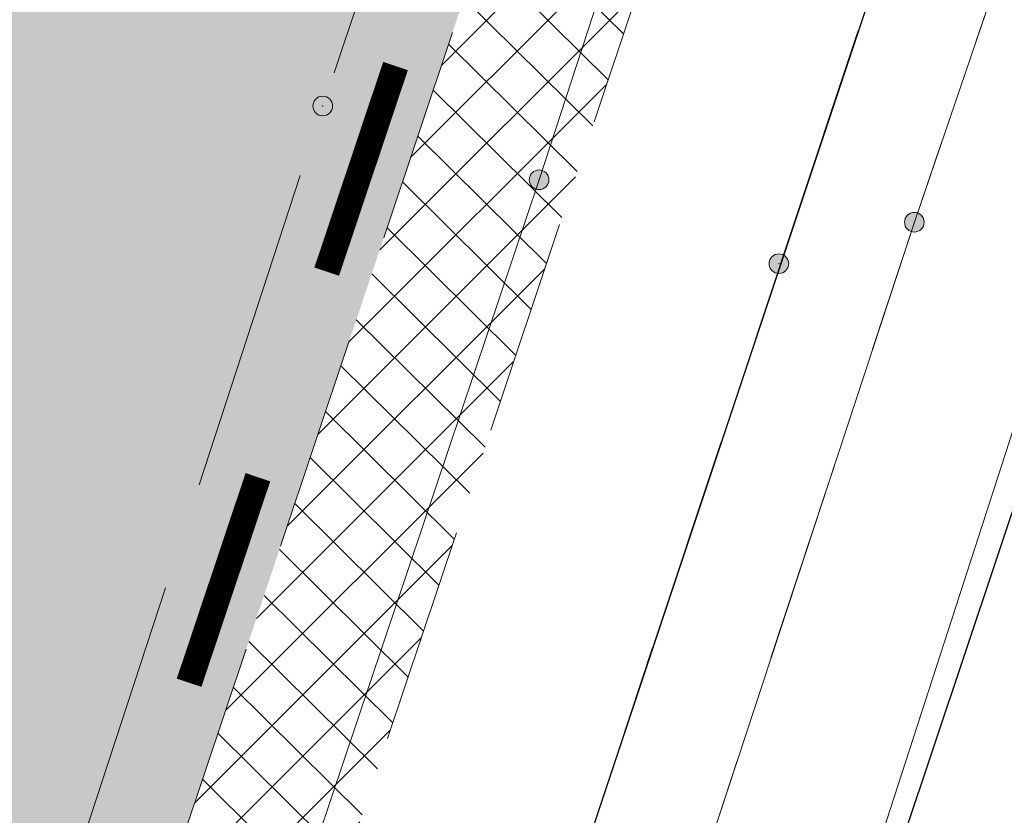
# Model space of a CAD drawing. Header units: metres. Extents: x 6599594 to 6600699, y 5687867 to 5691114.
# Tile 78 of 256: x 6599872.33 to 6599876.87, y 5688618.35 to 5688622.02. Entities that reach past the tile are written whole.
import ezdxf

# ---------------------------------------------------------------- set-up
doc = ezdxf.new("R2010")
doc.units = ezdxf.units.M
doc.header["$MEASUREMENT"] = 0
for name, pattern in [('1', [0]), ('BUG', [1.5, 1, -0.5]), ('GUK', [2, 1.5, -0.5]), ('GUZ', [1, 0.5, -0.5]), ('L_0_04', [1.5, 1, -0.5]), ('L_0_06', [2, 1.5, -0.5]), ('UPT', [0])]:
    doc.linetypes.add(name, pattern=pattern)
doc.layers.get('0').update_dxf_attribs({"color": 253, "linetype": 'CONTINUOUS', "lineweight": 13})
doc.layers.add('__gaPoziome', color=7, linetype='CONTINUOUS')
doc.layers.add('zzz.gaHSDomyslna', color=7, linetype='CONTINUOUS')
for name, color, linetype, lineweight in [('_kolor chodnik', 50, '1', 5), ('_kolor jezdnia', 4, '1', 0), ('_kolor pobocze', 211, '1', 5), ('_kolor zjazdy kostka', 7, '1', 5), ('_kolor ścieżka @ 1', 10, '1', 0), ('_krawedz jezdni i pobocza', 7, 'BUG', 15), ('_row', 150, 'CONTINUOUS', 30), ('Dzialki', 130, '1', 30), ('Kontury', 252, 'GUK', 9), ('OT_Komunikacja', 7, 'CONTINUOUS', 0), ('OT_ZagospodarowanieTerenu', 7, 'CONTINUOUS', 0), ('pkt_sztuczny_i_naturalny', 7, 'CONTINUOUS', 5), ('UTTPOM_L_0', 30, 'UPT', 9), ('Uzytki', 252, 'GUZ', 9)]:
    doc.layers.add(name, color=color, linetype=linetype, lineweight=lineweight)
pattern_1 = [(45, (0, 0), (-0.1414213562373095, 0.1414213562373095), []), (135, (0, 0), (-0.1414213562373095, -0.1414213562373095), [])]

# ---------------------------------------------------------------- blocks, each defined once
blk = doc.blocks.new('168')
at = {"linetype": 'Continuous', "lineweight": 13}
blk.add_hatch(color=0, dxfattribs=at).paths.add_polyline_path([(0, -0.090553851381, 1), (0, 0.090553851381, 1)])
at = {"color": 0, "linetype": 'Continuous', "lineweight": 13}
blk.add_circle((0, 0), 0.090553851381, dxfattribs=at)
blk = doc.blocks.new('169')
at = {"linetype": 'Continuous', "lineweight": 13}
blk.add_hatch(color=0, dxfattribs=at).paths.add_polyline_path([(0, -0.090553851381, 1), (0, 0.090553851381, 1)])
at = {"color": 0, "linetype": 'Continuous', "lineweight": 13}
blk.add_circle((0, 0), 0.090553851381, dxfattribs=at)
blk = doc.blocks.new('*U1196')
at = {"layer": 'zzz.gaHSDomyslna', "color": 182, "const_width": 0.12}
for points in [[(-86.34198085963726, -257.9322824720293), (-86.65941461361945, -258.880562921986)], [(-86.97684836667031, -259.828843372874), (-87.29428211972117, -260.7771238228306)]]:
    blk.add_lwpolyline(points, dxfattribs=at)

msp = doc.modelspace()

# ---------------------------------------------------------------- hatches: boundary and pattern name
at = {"layer": '_kolor chodnik'}
h = msp.add_hatch(dxfattribs=at)
h.set_pattern_fill('ANSI37', color=256, scale=1.6)
h.set_pattern_definition(pattern_1)
h.paths.add_polyline_path([(6599849.938171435, 5688542.085872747), (6599852.232147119, 5688548.938742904), (6599853.573135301, 5688548.489851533), (6599853.827082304, 5688549.248475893), (6599851.793849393, 5688549.929093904), (6599849.895278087, 5688548.982823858), (6599847.823506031, 5688542.793750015)])
edge = h.paths.add_edge_path()
edge.add_line((6600018.106075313, 5689087.454911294), (6600022.42781917, 5689091.229234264))
edge.add_line((6600022.42781917, 5689091.229234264), (6600020.233254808, 5689093.742094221))
edge.add_line((6600020.233254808, 5689093.742094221), (6600017.159471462, 5689091.057656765))
edge.add_arc((6600023.275194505, 5689085.385140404), 8.34143334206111, 137.1531558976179, 148.8016577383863)
edge.add_line((6600016.140105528, 5689089.706021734), (6600018.106075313, 5689087.454911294))
h.paths.add_polyline_path([(6600038.501784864, 5689187.59229436), (6600037.906968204, 5689187.700586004), (6600037.638296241, 5689186.224843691), (6600038.240083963, 5689186.115282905)])
h.paths.add_polyline_path([(6600069.098302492, 5689360.276020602), (6600068.321239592, 5689360.413462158), (6600068.064048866, 5689358.936495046), (6600068.836639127, 5689358.799546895)])
h.paths.add_polyline_path([(6600082.393785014, 5689362.950258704), (6600082.941124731, 5689366.103121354), (6600081.481377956, 5689366.361351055), (6600080.923159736, 5689363.210828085)])
h.paths.add_polyline_path([(6600074.022236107, 5689388.065861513), (6600072.983907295, 5689388.249860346), (6600072.723374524, 5689386.772538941), (6600073.760538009, 5689386.588865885)])
h.paths.add_polyline_path([(6600105.602402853, 5689486.45426531), (6600106.738797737, 5689489.760539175), (6600105.28818975, 5689490.281952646), (6600104.132785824, 5689486.965912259)])
h.paths.add_polyline_path([(6600132.519778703, 5689678.737346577), (6600131.636986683, 5689678.922259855), (6600131.330470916, 5689677.453953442), (6600132.212256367, 5689677.269208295)])
h.paths.add_polyline_path([(6600156.649397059, 5689798.7449027), (6600156.48800471, 5689797.95886096), (6600157.450195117, 5689797.757316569), (6600157.615023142, 5689798.542205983)])
h.paths.add_polyline_path([(6600189.055358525, 5689948.643107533), (6600187.902868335, 5689948.884512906), (6600187.600024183, 5689947.417400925), (6600188.748131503, 5689947.176379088)])
edge = h.paths.add_edge_path()
edge.add_line((6600204.459383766, 5690032.969035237), (6600204.153258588, 5690031.227801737))
edge.add_arc((6600202.328347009, 5690027.299936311), 4.331100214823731, 41.853001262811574, 65.08011546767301, ccw=False)
edge.add_arc((6600032.903931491, 5690051.979071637), 174.020003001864, 352.8070218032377, 353.495463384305)
edge.add_arc((6600202.372679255, 5690027.343587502), 5.999999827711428, 55.12102442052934, 69.64815978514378)
edge = h.paths.add_edge_path()
edge.add_line((6600205.046027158, 5690040.265402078), (6600204.972740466, 5690038.483452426))
edge.add_arc((6600203.986269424, 5690044.401803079), 5.999999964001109, 279.4630688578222, 294.9140560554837)
edge.add_line((6600206.513819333, 5690038.960158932), (6600206.607027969, 5690041.030672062))
edge.add_arc((6600203.986269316, 5690044.401803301), 4.270000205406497, 284.3702444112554, 307.86193139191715, ccw=False)
edge = h.paths.add_edge_path()
edge.add_arc((6600203.547470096, 5690044.558759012), 6.446878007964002, 324.43500910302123, 356.20133685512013, ccw=False)
edge.add_arc((6600203.986269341, 5690044.401803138), 6.000000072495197, 323.2169970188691, 357.4193489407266)
h.paths.add_polyline_path([(6600208.910055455, 5690121.713696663), (6600208.146285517, 5690121.748120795), (6600207.125602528, 5690121.794124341), (6600209.971605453, 5690121.665851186)])
edge = h.paths.add_edge_path()
edge.add_line((6600238.769818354, 5690481.648294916), (6600240.338176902, 5690490.87374652))
edge.add_line((6600240.338176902, 5690490.87374652), (6600241.251295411, 5690510.829461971))
edge.add_line((6600241.251295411, 5690510.829461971), (6600239.524022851, 5690510.928942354))
edge.add_line((6600239.524022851, 5690510.928942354), (6600238.633343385, 5690491.167757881))
edge.add_line((6600238.633343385, 5690491.167757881), (6600234.579716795, 5690467.661262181))
edge.add_line((6600234.579716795, 5690467.661262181), (6600234.449796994, 5690464.966873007))
edge.add_arc((6600242.443669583, 5690464.607462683), 8.001948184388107, 177.4256737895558, 268.2543056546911)
edge.add_line((6600242.199903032, 5690456.609228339), (6600242.216657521, 5690457.359274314))
edge.add_line((6600242.216657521, 5690457.359274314), (6600242.305257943, 5690458.836738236))
edge.add_arc((6600242.444504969, 5690464.607952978), 5.772894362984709, 177.0298084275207, 268.6178439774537, ccw=False)
edge.add_line((6600236.679365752, 5690464.907083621), (6600236.951876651, 5690470.95443634))
edge.add_line((6600236.951876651, 5690470.95443634), (6600238.15078669, 5690478.210832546))
edge.add_line((6600238.15078669, 5690478.210832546), (6600238.769818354, 5690481.648294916))
h.paths.add_polyline_path([(6600238.769818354, 5690481.648294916), (6600238.15078669, 5690478.210832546), (6600239.670056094, 5690477.930590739), (6600240.266710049, 5690481.376366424)])
edge = h.paths.add_edge_path()
edge.add_line((6600223.366500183, 5690460.339976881), (6600223.278629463, 5690457.997544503))
edge.add_arc((6600220.967166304, 5690465.656339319), 7.999999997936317, 286.7940807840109, 300.2738222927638)
edge.add_line((6600225.000231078, 5690458.747331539), (6600225.240084, 5690461.623695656))
edge.add_arc((6600221.105749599, 5690465.648640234), 5.76999998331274, 293.06724424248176, 315.7681070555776, ccw=False)
edge = h.paths.add_edge_path()
edge.add_arc((6600220.025145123, 5690444.676291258), 5.770000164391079, 37.996647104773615, 59.94382588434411, ccw=False)
edge.add_line((6600224.572175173, 5690448.22839199), (6600224.817793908, 5690451.081798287))
edge.add_arc((6600220.025145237, 5690444.676291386), 7.999999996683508, 53.19588653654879, 68.15166733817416)
edge.add_line((6600223.00235276, 5690452.101669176), (6600222.91504296, 5690449.670427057))
edge = h.paths.add_edge_path()
edge.add_arc((6600221.105749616, 5690465.648640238), 7.999999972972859, 328.0222308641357, 357.0132597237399)
edge.add_line((6600229.094882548, 5690465.23180147), (6600229.218816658, 5690467.593604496))
edge.add_line((6600229.218816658, 5690467.593604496), (6600228.218919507, 5690467.645774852))
edge.add_line((6600228.218919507, 5690467.645774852), (6600227.891778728, 5690461.411918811))
h.paths.add_polyline_path([(6600200.980142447, 5690012.236744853), (6600202.317278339, 5690011.956662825), (6600202.522293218, 5690012.935421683), (6600201.182321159, 5690013.216097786)])
h.paths.add_polyline_path([(6600196.457878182, 5689983.98337835), (6600195.202332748, 5689984.246370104), (6600194.899091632, 5689982.777335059), (6600196.150355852, 5689982.515240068)])
edge = h.paths.add_edge_path()
edge.add_line((6600112.305909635, 5689517.991018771), (6600112.691041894, 5689519.807934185))
edge.add_line((6600112.691041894, 5689519.807934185), (6600113.245521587, 5689522.423769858))
edge.add_line((6600113.245521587, 5689522.423769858), (6600111.553124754, 5689522.782507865))
edge.add_line((6600111.553124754, 5689522.782507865), (6600107.405864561, 5689503.21722655))
edge.add_line((6600107.405864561, 5689503.21722655), (6600099.494506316, 5689480.361667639))
edge.add_line((6600099.494506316, 5689480.361667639), (6600099.182814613, 5689478.891218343))
edge.add_arc((6600107.008997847, 5689477.232359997), 8.000059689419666, 168.0325629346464, 257.7529108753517)
edge.add_line((6600105.311960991, 5689469.414366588), (6600105.784990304, 5689471.593619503))
edge.add_arc((6600107.008927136, 5689477.232314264), 5.769999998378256, 168.0321375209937, 257.7533362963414, ccw=False)
edge.add_line((6600101.364343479, 5689478.42879883), (6600101.647245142, 5689479.76342708))
edge.add_line((6600101.647245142, 5689479.76342708), (6600104.132785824, 5689486.965912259))
edge.add_line((6600104.132785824, 5689486.965912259), (6600105.28818975, 5689490.281952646))
edge.add_line((6600105.28818975, 5689490.281952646), (6600108.240043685, 5689498.809726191))
edge.add_line((6600108.240043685, 5689498.809726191), (6600112.305909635, 5689517.991018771))
h.paths.add_polyline_path([(6600136.009573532, 5689645.499114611), (6600138.333647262, 5689645.012304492), (6600138.661671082, 5689646.578318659), (6600134.869459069, 5689647.372651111)])
at = {"layer": '_kolor jezdnia'}
h = msp.add_hatch(dxfattribs=at)
h.set_pattern_fill('ANSI37', color=4, scale=3.5)
h.set_pattern_definition([(45, (0, 0), (-0.3093592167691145, 0.3093592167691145), []), (135, (0, 0), (-0.3093592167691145, -0.3093592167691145), [])])
edge = h.paths.add_edge_path()
edge.add_line((6599833.066047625, 5688539.933393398), (6599850.649511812, 5688527.983462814))
edge.add_arc((6599857.337592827, 5688536.653968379), 10.95025544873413, 169.5012687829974, 232.3548431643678, ccw=False)
edge.add_arc((6599858.085851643, 5688536.618142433), 11.69295282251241, 162.2507788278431, 169.9967502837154, ccw=False)
edge.add_line((6599846.949484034, 5688540.182754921), (6599847.823506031, 5688542.793750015))
edge.add_line((6599847.823506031, 5688542.793750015), (6599849.895278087, 5688548.982823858))
edge.add_line((6599849.895278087, 5688548.982823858), (6599852.434748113, 5688556.56906746))
edge.add_line((6599852.434748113, 5688556.56906746), (6599928.48625871, 5688783.760284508))
edge.add_line((6599928.48625871, 5688783.760284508), (6599931.025728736, 5688791.34652811))
edge.add_line((6599931.025728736, 5688791.34652811), (6599996.657773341, 5688987.411326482))
edge.add_line((6599996.657773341, 5688987.411326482), (6599999.197243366, 5688994.997570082))
edge.add_line((6599999.197243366, 5688994.997570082), (6600021.930100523, 5689062.908193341))
edge.add_line((6600021.930100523, 5689062.908193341), (6600017.620224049, 5689067.371531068))
edge.add_line((6600017.620224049, 5689067.371531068), (6600016.714558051, 5689064.654078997))
edge.add_line((6600016.714558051, 5689064.654078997), (6600012.423620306, 5689051.835617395))
edge.add_line((6600012.423620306, 5689051.835617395), (6600009.884150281, 5689044.249373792))
edge.add_line((6600009.884150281, 5689044.249373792), (6599977.53516164, 5688947.612159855))
edge.add_line((6599977.53516164, 5688947.612159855), (6599974.995691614, 5688940.025916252))
edge.add_line((6599974.995691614, 5688940.025916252), (6599942.096912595, 5688841.746295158))
edge.add_line((6599942.096912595, 5688841.746295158), (6599939.557442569, 5688834.160051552))
edge.add_line((6599939.557442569, 5688834.160051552), (6599882.679288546, 5688664.246042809))
edge.add_line((6599882.679288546, 5688664.246042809), (6599880.139818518, 5688656.659799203))
edge.add_line((6599880.139818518, 5688656.659799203), (6599852.46454386, 5688573.984527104))
edge.add_line((6599852.46454386, 5688573.984527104), (6599842.470137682, 5688544.127903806))
edge.add_arc((6599835.706422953, 5688546.652910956), 7.219660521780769, 248.5480913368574, 339.52856074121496, ccw=False)
h.paths.add_polyline_path([(6600044.653202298, 5689172.271628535), (6600046.276244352, 5689181.431901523), (6600047.759199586, 5689189.801539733), (6600051.0603021, 5689208.432603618), (6600052.368792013, 5689215.817578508), (6600054.808584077, 5689229.587499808), (6600056.11707399, 5689236.972474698), (6600057.346666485, 5689243.912161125), (6600058.655146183, 5689251.297078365), (6600058.831439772, 5689252.292060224), (6600060.098987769, 5689259.445963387), (6600060.139929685, 5689259.677035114), (6600061.407468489, 5689266.830886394), (6600072.329030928, 5689328.470998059), (6600073.637511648, 5689335.855921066), (6600077.337304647, 5689356.73715072), (6600078.820259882, 5689365.106788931), (6600081.142794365, 5689378.214921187), (6600082.538516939, 5689386.092227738), (6600095.187867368, 5689457.483787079), (6600091.082877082, 5689465.8405575), (6600089.043088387, 5689454.328211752), (6600087.870641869, 5689447.711051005), (6600087.560133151, 5689445.958573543), (6600086.562151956, 5689440.326076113), (6600082.433200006, 5689417.022719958), (6600080.95024477, 5689408.65308175), (6600077.202698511, 5689387.502337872), (6600075.719743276, 5689379.132699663), (6600073.469199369, 5689366.430874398), (6600071.986244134, 5689358.061236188), (6600069.98686466, 5689346.776955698), (6600068.591142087, 5689338.899649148), (6600065.559290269, 5689321.78820693), (6600064.163567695, 5689313.910900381), (6600059.719426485, 5689288.828650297), (6600058.323703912, 5689280.951343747), (6600057.563846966, 5689276.662793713), (6600056.168124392, 5689268.785487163), (6600054.804920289, 5689261.091711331), (6600053.409197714, 5689253.21440478), (6600053.264817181, 5689252.399536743), (6600051.869094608, 5689244.522230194), (6600051.183555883, 5689240.653124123), (6600049.787833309, 5689232.775817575), (6600046.593849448, 5689214.749319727), (6600045.198126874, 5689206.872013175), (6600044.41754409, 5689202.466488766), (6600042.934588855, 5689194.096850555), (6600036.429952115, 5689157.38538759), (6600034.946996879, 5689149.01574938), (6600030.579776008, 5689124.367629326), (6600027.529365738, 5689107.151445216), (6600024.895072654, 5689094.014582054), (6600030.583685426, 5689094.264316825), (6600032.945013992, 5689106.191885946), (6600043.170247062, 5689163.901990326)])
edge = h.paths.add_edge_path()
edge.add_line((6600111.106812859, 5689535.144351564), (6600111.256844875, 5689535.85214863))
edge.add_line((6600111.256844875, 5689535.85214863), (6600112.915748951, 5689543.678261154))
edge.add_line((6600112.915748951, 5689543.678261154), (6600117.304772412, 5689564.384094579))
edge.add_line((6600117.304772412, 5689564.384094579), (6600119.067357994, 5689572.699339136))
edge.add_line((6600119.067357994, 5689572.699339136), (6600120.087667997, 5689577.512794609))
edge.add_line((6600120.087667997, 5689577.512794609), (6600121.642890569, 5689584.849775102))
edge.add_line((6600121.642890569, 5689584.849775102), (6600128.436769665, 5689616.900852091))
edge.add_line((6600128.436769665, 5689616.900852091), (6600129.991992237, 5689624.237832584))
edge.add_line((6600129.991992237, 5689624.237832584), (6600132.660554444, 5689636.827148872))
edge.add_line((6600132.660554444, 5689636.827148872), (6600133.208838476, 5689639.444704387))
edge.add_line((6600133.208838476, 5689639.444704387), (6600134.848957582, 5689647.274775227))
edge.add_line((6600134.848957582, 5689647.274775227), (6600138.97649476, 5689666.979995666))
edge.add_line((6600138.97649476, 5689666.979995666), (6600140.51410642, 5689674.320687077))
edge.add_line((6600140.51410642, 5689674.320687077), (6600145.209128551, 5689696.735129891))
edge.add_line((6600145.209128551, 5689696.735129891), (6600146.746740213, 5689704.075821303))
edge.add_line((6600146.746740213, 5689704.075821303), (6600151.462308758, 5689726.588354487))
edge.add_line((6600151.462308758, 5689726.588354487), (6600152.999920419, 5689733.929045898))
edge.add_line((6600152.999920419, 5689733.929045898), (6600155.244070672, 5689744.642813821))
edge.add_line((6600155.244070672, 5689744.642813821), (6600156.781682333, 5689751.983505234))
edge.add_line((6600156.781682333, 5689751.983505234), (6600161.635515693, 5689775.156126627))
edge.add_line((6600161.635515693, 5689775.156126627), (6600163.378142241, 5689783.475576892))
edge.add_line((6600163.378142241, 5689783.475576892), (6600163.850769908, 5689785.731942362))
edge.add_line((6600163.850769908, 5689785.731942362), (6600167.028500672, 5689800.902704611))
edge.add_line((6600167.028500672, 5689800.902704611), (6600179.49088801, 5689860.399222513))
edge.add_line((6600179.49088801, 5689860.399222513), (6600181.233514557, 5689868.718672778))
edge.add_line((6600181.233514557, 5689868.718672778), (6600181.84713393, 5689871.648144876))
edge.add_line((6600181.84713393, 5689871.648144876), (6600183.384745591, 5689878.988836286))
edge.add_line((6600183.384745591, 5689878.988836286), (6600184.935818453, 5689886.393792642))
edge.add_line((6600184.935818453, 5689886.393792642), (6600186.575937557, 5689894.223863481))
edge.add_line((6600186.575937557, 5689894.223863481), (6600194.05133812, 5689929.912074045))
edge.add_line((6600194.05133812, 5689929.912074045), (6600195.691457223, 5689937.742144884))
edge.add_line((6600195.691457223, 5689937.742144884), (6600202.915799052, 5689972.231779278))
edge.add_line((6600202.915799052, 5689972.231779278), (6600204.555918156, 5689980.061850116))
edge.add_line((6600204.555918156, 5689980.061850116), (6600206.062781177, 5689987.255744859))
edge.add_line((6600206.062781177, 5689987.255744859), (6600207.702900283, 5689995.085815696))
edge.add_line((6600207.702900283, 5689995.085815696), (6600210.232559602, 5690007.162628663))
edge.add_line((6600210.232559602, 5690007.162628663), (6600211.694938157, 5690014.144150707))
edge.add_arc((6600028.177652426, 5690052.584442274), 187.5000004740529, 348.1696294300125, 357.4195276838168)
edge.add_line((6600215.487522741, 5690044.142720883), (6600208.310270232, 5690026.480446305))
edge.add_arc((6600032.903933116, 5690051.97907145), 177.2500013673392, 348.1696294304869, 351.7289130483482, ccw=False)
edge.add_line((6600206.38894146, 5690015.640182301), (6600205.966941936, 5690013.625519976))
edge.add_line((6600205.966941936, 5690013.625519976), (6600204.326822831, 5690005.795449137))
edge.add_line((6600204.326822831, 5690005.795449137), (6600197.076961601, 5689971.183982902))
edge.add_line((6600197.076961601, 5689971.183982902), (6600195.334335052, 5689962.864532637))
edge.add_line((6600195.334335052, 5689962.864532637), (6600193.44722506, 5689953.855305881))
edge.add_line((6600193.44722506, 5689953.855305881), (6600191.909227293, 5689946.512771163))
edge.add_line((6600191.909227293, 5689946.512771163), (6600185.496844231, 5689915.899498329))
edge.add_line((6600185.496844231, 5689915.899498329), (6600183.856521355, 5689908.068454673))
edge.add_line((6600183.856521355, 5689908.068454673), (6600182.066605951, 5689899.523243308))
edge.add_line((6600182.066605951, 5689899.523243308), (6600180.32407057, 5689891.204228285))
edge.add_line((6600180.32407057, 5689891.204228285), (6600174.320344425, 5689862.541919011))
edge.add_line((6600174.320344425, 5689862.541919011), (6600172.577809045, 5689854.222903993))
edge.add_line((6600172.577809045, 5689854.222903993), (6600163.663810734, 5689811.666703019))
edge.add_line((6600163.663810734, 5689811.666703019), (6600162.023782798, 5689803.837067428))
edge.add_line((6600162.023782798, 5689803.837067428), (6600160.924220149, 5689798.587659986))
edge.add_line((6600160.924220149, 5689798.587659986), (6600159.279208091, 5689790.734229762))
edge.add_line((6600159.279208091, 5689790.734229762), (6600157.107250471, 5689780.365115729))
edge.add_line((6600157.107250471, 5689780.365115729), (6600155.462238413, 5689772.511685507))
edge.add_line((6600155.462238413, 5689772.511685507), (6600153.380318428, 5689762.572418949))
edge.add_line((6600153.380318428, 5689762.572418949), (6600151.735124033, 5689754.718118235))
edge.add_line((6600151.735124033, 5689754.718118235), (6600148.586504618, 5689739.686336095))
edge.add_line((6600148.586504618, 5689739.686336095), (6600146.885007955, 5689731.563243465))
edge.add_line((6600146.885007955, 5689731.563243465), (6600141.75088822, 5689707.052510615))
edge.add_line((6600141.75088822, 5689707.052510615), (6600140.110896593, 5689699.223048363))
edge.add_line((6600140.110896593, 5689699.223048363), (6600133.483561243, 5689667.583574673))
edge.add_line((6600133.483561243, 5689667.583574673), (6600131.860394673, 5689659.834436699))
edge.add_line((6600131.860394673, 5689659.834436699), (6600131.740984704, 5689659.26436315))
edge.add_line((6600131.740984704, 5689659.26436315), (6600130.117814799, 5689651.515209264))
edge.add_line((6600130.117814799, 5689651.515209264), (6600127.27873359, 5689637.961189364))
edge.add_line((6600127.27873359, 5689637.961189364), (6600126.924568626, 5689636.290366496))
edge.add_line((6600126.924568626, 5689636.290366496), (6600125.166244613, 5689627.995226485))
edge.add_line((6600125.166244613, 5689627.995226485), (6600118.009503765, 5689594.232298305))
edge.add_line((6600118.009503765, 5689594.232298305), (6600116.25117975, 5689585.937158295))
edge.add_line((6600116.25117975, 5689585.937158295), (6600113.665314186, 5689573.737975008))
edge.add_line((6600113.665314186, 5689573.737975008), (6600111.898534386, 5689565.402943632))
edge.add_line((6600111.898534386, 5689565.402943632), (6600104.889982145, 5689532.339115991))
edge.add_line((6600104.889982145, 5689532.339115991), (6600103.22663594, 5689524.492047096))
edge.add_line((6600103.22663594, 5689524.492047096), (6600096.623876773, 5689493.342605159))
edge.add_line((6600096.623876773, 5689493.342605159), (6600094.968986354, 5689485.535427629))
edge.add_line((6600094.968986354, 5689485.535427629), (6600094.300101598, 5689482.379870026))
edge.add_line((6600094.300101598, 5689482.379870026), (6600099.182814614, 5689478.891218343))
edge.add_line((6600099.182814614, 5689478.891218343), (6600099.494506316, 5689480.361667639))
edge.add_line((6600099.494506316, 5689480.361667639), (6600111.106812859, 5689535.144351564))
edge = h.paths.add_edge_path()
edge.add_arc((6600239.213891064, 5690851.400367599), 10.00000000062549, -2.8342403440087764, 76.13703556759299, ccw=False)
edge.add_line((6600249.201658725, 5690850.905901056), (6600249.082723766, 5690848.503524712))
edge.add_line((6600249.082723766, 5690848.503524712), (6600247.016487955, 5690806.767468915))
edge.add_line((6600247.016487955, 5690806.767468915), (6600246.092398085, 5690789.152178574))
edge.add_line((6600246.092398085, 5690789.152178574), (6600233.768116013, 5690572.015170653))
edge.add_line((6600233.768116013, 5690572.015170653), (6600228.959056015, 5690465.296202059))
edge.add_line((6600228.959056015, 5690465.296202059), (6600234.588724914, 5690465.017134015))
edge.add_line((6600234.588724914, 5690465.017134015), (6600239.262540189, 5690571.767576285))
edge.add_line((6600239.262540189, 5690571.767576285), (6600252.50503885, 5690806.400146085))
edge.add_line((6600252.50503885, 5690806.400146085), (6600254.569211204, 5690848.094521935))
edge.add_arc((6600262.559425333, 5690847.6989487), 7.999999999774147, 76.13703557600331, 177.1657596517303, ccw=False)
edge.add_line((6600264.476229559, 5690855.465921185), (6600241.609896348, 5690861.109083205))
edge = h.paths.add_edge_path()
edge.add_line((6600250.031475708, 5690451.625307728), (6600250.231741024, 5690455.772579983))
edge.add_line((6600250.231741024, 5690455.772579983), (6600246.257763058, 5690456.417303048))
edge.add_line((6600246.257763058, 5690456.417303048), (6600242.171761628, 5690456.61060902))
edge.add_arc((6600242.563100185, 5690464.586983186), 7.985968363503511, 176.9123644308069, 267.1911945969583, ccw=False)
edge.add_line((6600234.588724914, 5690465.017134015), (6600228.959056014, 5690465.296202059))
edge.add_arc((6600220.965133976, 5690465.657286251), 8.002072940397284, 267.8289300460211, 357.413716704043, ccw=False)
edge.add_line((6600220.661989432, 5690457.660957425), (6600212.406915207, 5690458.119572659))
edge.add_line((6600212.406915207, 5690458.119572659), (6600208.431872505, 5690457.817501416))
edge.add_line((6600208.431872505, 5690457.817501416), (6600208.233912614, 5690454.548331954))
edge.add_line((6600208.233912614, 5690454.548331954), (6600212.129565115, 5690453.127270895))
edge.add_line((6600212.129565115, 5690453.127270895), (6600218.640548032, 5690452.76554962))
edge.add_line((6600218.640548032, 5690452.76554962), (6600216.486747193, 5690452.885205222))
edge.add_line((6600216.486747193, 5690452.885205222), (6600220.468905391, 5690452.663974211))
edge.add_arc((6600220.025145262, 5690444.676291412), 7.99999997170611, -0.3386579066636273, 86.8201700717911, ccw=False)
edge.add_line((6600228.025005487, 5690444.629006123), (6600227.803602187, 5690439.649256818))
edge.add_line((6600227.803602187, 5690439.649256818), (6600226.885525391, 5690435.936828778))
edge.add_line((6600226.885525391, 5690435.936828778), (6600225.534849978, 5690405.967249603))
edge.add_line((6600225.534849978, 5690405.967249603), (6600226.115199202, 5690402.187514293))
edge.add_line((6600226.115199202, 5690402.187514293), (6600213.445139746, 5690121.008786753))
edge.add_line((6600213.445139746, 5690121.008786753), (6600213.352800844, 5690118.960058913))
edge.add_line((6600213.352800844, 5690118.960058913), (6600209.980184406, 5690044.131649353))
edge.add_arc((6600203.98626942, 5690044.401803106), 5.999999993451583, 257.4162346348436, 357.41934921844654, ccw=False)
edge.add_line((6600202.679069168, 5690038.545931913), (6600201.589735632, 5690033.666039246))
edge.add_line((6600201.589735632, 5690033.666039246), (6600203.67987942, 5690033.199458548))
edge.add_arc((6600202.372679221, 5690027.343587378), 5.999999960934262, -8.27108729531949, 77.41623506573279, ccw=False)
edge.add_line((6600208.310270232, 5690026.480446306), (6600215.487522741, 5690044.142720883))
edge.add_line((6600215.487522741, 5690044.142720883), (6600216.199687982, 5690059.9446614))
edge.add_line((6600216.199687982, 5690059.9446614), (6600216.537356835, 5690067.437056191))
edge.add_line((6600216.537356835, 5690067.437056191), (6600223.893528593, 5690230.66011469))
edge.add_line((6600223.893528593, 5690230.66011469), (6600224.231197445, 5690238.152509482))
edge.add_line((6600224.231197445, 5690238.152509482), (6600233.507835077, 5690443.987992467))
edge.add_arc((6600241.499722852, 5690443.627812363), 7.999999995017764, 87.29208981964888, 177.4195277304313, ccw=False)
edge.add_line((6600241.877677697, 5690451.618879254), (6600246.021541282, 5690451.422886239))
edge.add_line((6600246.021541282, 5690451.422886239), (6600246.427694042, 5690451.44338883))
edge.add_line((6600246.427694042, 5690451.44338883), (6600246.79397003, 5690451.461878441))
edge.add_line((6600246.79397003, 5690451.461878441), (6600250.031475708, 5690451.625307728))
edge = h.paths.add_edge_path()
edge.add_line((6600007.33756506, 5689086.20374581), (6600006.980466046, 5689080.740822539))
edge.add_line((6600006.980466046, 5689080.740822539), (6600007.229745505, 5689080.720859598))
edge.add_line((6600007.229745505, 5689080.720859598), (6600008.093335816, 5689080.601653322))
edge.add_line((6600008.093335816, 5689080.601653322), (6600008.702681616, 5689080.53831051))
edge.add_arc((6600008.140193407, 5689070.554142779), 9.999999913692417, -18.557800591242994, 86.77547804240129, ccw=False)
edge.add_line((6600017.620224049, 5689067.371531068), (6600021.930100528, 5689062.908193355))
edge.add_arc((6599734.83819726, 5689159.011261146), 302.7499967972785, 341.4922000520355, 343.8640860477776)
edge.add_arc((6600034.895369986, 5689072.315877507), 9.581213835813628, 98.63328270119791, 164.5273290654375, ccw=False)
edge.add_line((6600033.457137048, 5689081.788529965), (6600033.832640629, 5689081.798737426))
edge.add_line((6600033.832640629, 5689081.798737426), (6600034.422462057, 5689082.05700874))
edge.add_line((6600034.422462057, 5689082.05700874), (6600036.833623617, 5689082.139040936))
edge.add_line((6600036.833623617, 5689082.139040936), (6600036.730225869, 5689087.148851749))
edge.add_line((6600036.730225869, 5689087.148851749), (6600036.579860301, 5689087.134303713))
edge.add_arc((6600036.479565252, 5689093.136286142), 6.002820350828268, 169.1687651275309, 270.9573417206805, ccw=False)
edge.add_line((6600030.583685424, 5689094.264316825), (6600024.895072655, 5689094.014582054))
edge.add_arc((6600015.200558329, 5689096.162123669), 9.929528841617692, 271.0943432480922, 347.5094668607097, ccw=False)
edge.add_arc((6600014.909438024, 5689089.646776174), 3.446070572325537, 264.4236009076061, 278.0194998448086, ccw=False)
edge.add_line((6600014.574573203, 5689086.217014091), (6600014.299554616, 5689086.232508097))
edge.add_line((6600014.299554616, 5689086.232508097), (6600010.474232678, 5689086.448019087))
edge.add_line((6600010.474232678, 5689086.448019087), (6600007.33756506, 5689086.20374581))
edge = h.paths.add_edge_path()
edge.add_line((6600105.490725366, 5689463.953528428), (6600106.927559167, 5689464.047234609))
edge.add_line((6600106.927559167, 5689464.047234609), (6600107.835, 5689468.66))
edge.add_line((6600107.835, 5689468.66), (6600105.311960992, 5689469.414366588))
edge.add_arc((6600107.008997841, 5689477.232359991), 8.000059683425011, 168.0325628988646, 257.75291091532, ccw=False)
edge.add_line((6600099.182814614, 5689478.891218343), (6600094.300101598, 5689482.379870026))
edge.add_arc((6600586.245114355, 5689378.104238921), 502.8750369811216, 168.032376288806, 169.9522165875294)
edge.add_line((6600091.082877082, 5689465.8405575), (6600095.187867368, 5689457.483787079))
edge.add_arc((6600103.065173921, 5689456.088064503), 8.000000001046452, 77.7533362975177, 169.9524553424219, ccw=False)
edge.add_line((6600104.762140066, 5689463.906012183), (6600105.490725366, 5689463.953528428))
at = {"layer": '_kolor pobocze'}
h = msp.add_hatch(dxfattribs=at)
h.set_pattern_fill('ANSI37', color=256, scale=1.6)
h.set_pattern_definition(pattern_1)
h.paths.add_polyline_path([(6599932.280385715, 5688783.281118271), (6599932.51846103, 5688783.99232861), (6599930.384830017, 5688784.706554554), (6599928.486258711, 5688783.760284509), (6599900.424162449, 5688699.929447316), (6599901.135372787, 5688699.691372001), (6599929.09885504, 5688783.227616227), (6599930.441347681, 5688783.896730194)])
h.paths.add_polyline_path([(6599863.82305472, 5688584.885679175), (6599865.662092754, 5688584.270067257), (6599865.900168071, 5688584.981277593), (6599863.766537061, 5688585.69550354), (6599861.867965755, 5688584.749233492), (6599852.434748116, 5688556.569067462), (6599852.907883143, 5688555.61978181), (6599862.297350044, 5688583.669249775), (6599862.358334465, 5688583.85143058), (6599862.480562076, 5688584.216565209)])
h.paths.add_polyline_path([(6599865.891775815, 5688591.038664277), (6599865.217260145, 5688592.39199476), (6599901.135372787, 5688699.691372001), (6599900.424162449, 5688699.929447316), (6599864.407435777, 5688592.335477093), (6599865.353705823, 5688590.436905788), (6599867.487336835, 5688589.722679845), (6599867.72541215, 5688590.433890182)])
at = {"layer": '_kolor zjazdy kostka'}
h = msp.add_hatch(dxfattribs=at)
h.set_pattern_fill('ANSI37', color=256, scale=1.6)
h.set_pattern_definition(pattern_1)
h.paths.add_polyline_path([(6600244.137440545, 5690813.934732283), (6600242.369522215, 5690814.022127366), (6600242.097568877, 5690808.528921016), (6600243.865482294, 5690808.441426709)])
h.paths.add_polyline_path([(6600247.012128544, 5690806.679412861), (6600247.442736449, 5690815.377295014), (6600247.393289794, 5690814.378518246), (6600247.113277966, 5690808.722537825)])
h.paths.add_polyline_path([(6600242.297085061, 5690788.088808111), (6600240.958726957, 5690788.155683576), (6600240.648818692, 5690782.664569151), (6600241.987258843, 5690782.599147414)])
h.paths.add_polyline_path([(6600245.558275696, 5690780.919298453), (6600246.037231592, 5690789.405686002), (6600244.985820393, 5690788.453468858), (6600244.612601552, 5690781.981345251)])
h.paths.add_polyline_path([(6600241.348405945, 5690723.711515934), (6600242.272017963, 5690722.691689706), (6600242.749709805, 5690731.155680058), (6600241.698138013, 5690730.203317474), (6600241.472690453, 5690726.27550499)])
h.paths.add_polyline_path([(6600225.772794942, 5690394.589141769), (6600224.731429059, 5690393.637598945), (6600224.461246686, 5690387.644646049), (6600225.412923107, 5690386.603142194)])
h.paths.add_polyline_path([(6600223.012390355, 5690333.280720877), (6600223.372595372, 5690341.272607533), (6600222.32835346, 5690340.318436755), (6600222.058239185, 5690334.324941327)])
h.paths.add_polyline_path([(6600215.496388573, 5690166.390602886), (6600215.856593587, 5690174.382489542), (6600214.812834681, 5690173.428760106), (6600214.542018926, 5690167.435062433)])
h.paths.add_polyline_path([(6600212.446537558, 5690121.053392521), (6600213.399499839, 5690120.010473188), (6600213.788744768, 5690128.503024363), (6600212.745135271, 5690127.54943145)])
h.paths.add_polyline_path([(6600209.977420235, 5690121.665589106), (6600210.225142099, 5690127.162117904), (6600207.346107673, 5690127.291879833), (6600207.119593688, 5690121.794395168)])
h.paths.add_polyline_path([(6600207.950178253, 5690070.725854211), (6600204.880846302, 5690070.828947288), (6600204.643784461, 5690065.333808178), (6600207.702521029, 5690065.204598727)])
h.paths.add_polyline_path([(6600200.981479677, 5690012.236464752), (6600199.969248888, 5690007.339980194), (6600201.282587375, 5690007.064882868), (6600202.31726072, 5690011.956666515)])
h.paths.add_polyline_path([(6600193.613960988, 5689970.406358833), (6600192.398010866, 5689970.660657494), (6600191.286205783, 5689965.274578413), (6600192.486379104, 5689965.023185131)])
h.paths.add_polyline_path([(6600189.061271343, 5689948.671423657), (6600189.98413328, 5689953.050774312), (6600188.818902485, 5689953.32186217), (6600187.908781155, 5689948.91282903)])
h.paths.add_polyline_path([(6600180.976201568, 5689915.317449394), (6600179.952861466, 5689910.421322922), (6600181.008474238, 5689910.200199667), (6600182.033843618, 5689915.09540201)])
h.paths.add_polyline_path([(6600176.508279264, 5689893.538690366), (6600177.476023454, 5689893.335973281), (6600178.603605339, 5689898.719146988), (6600177.636002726, 5689898.922290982)])
h.paths.add_polyline_path([(6600179.28182965, 5689859.401159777), (6600180.522246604, 5689860.211927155), (6600181.057490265, 5689860.561775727), (6600183.598022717, 5689860.029600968), (6600184.726606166, 5689865.412570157), (6600182.186324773, 5689865.943033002), (6600181.604764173, 5689866.832779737), (6600181.024456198, 5689867.720610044)])
h.paths.add_polyline_path([(6600160.200810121, 5689810.862606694), (6600159.232772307, 5689811.065842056), (6600158.207991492, 5689806.171529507), (6600159.175735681, 5689805.968812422)])
h.paths.add_polyline_path([(6600156.49391753, 5689797.987177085), (6600155.463416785, 5689793.068691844), (6600156.431160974, 5689792.865974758), (6600157.461419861, 5689797.784520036)])
edge = h.paths.add_edge_path()
edge.add_arc((6600173.111981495, 5689800.679690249), 5.999999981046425, 204.673115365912, 239.5411154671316, ccw=False)
edge.add_arc((6600173.162096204, 5689800.685330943), 6.047914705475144, 168.3203586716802, 204.5234866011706, ccw=False)
edge.add_line((6600167.239404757, 5689801.9096668), (6600163.651667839, 5689784.781499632))
edge.add_arc((6600169.524220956, 5689783.551410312), 5.999999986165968, 139.2146049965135, 168.1696294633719, ccw=False)
edge.add_arc((6600169.524220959, 5689783.551410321), 5.999999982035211, 96.80962310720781, 139.2146050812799, ccw=False)
edge.add_line((6600168.812796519, 5689789.509083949), (6600170.070461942, 5689795.507731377))
h.paths.add_polyline_path([(6600163.526364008, 5689776.866746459), (6600166.051243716, 5689776.337874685), (6600167.179826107, 5689781.720838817), (6600164.653945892, 5689782.249920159), (6600163.941148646, 5689783.340449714), (6600163.493329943, 5689784.025580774), (6600161.750703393, 5689775.706130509), (6600162.438017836, 5689776.155376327)])
h.paths.add_polyline_path([(6600152.614191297, 5689774.643430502), (6600153.639138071, 5689779.536616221), (6600152.646757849, 5689779.744928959), (6600151.646447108, 5689774.846147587)])
h.paths.add_polyline_path([(6600150.121074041, 5689767.466820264), (6600148.177624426, 5689758.16795459), (6600149.115997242, 5689757.971390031), (6600151.066362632, 5689767.268392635)])
h.paths.add_polyline_path([(6600142.970741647, 5689739.332500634), (6600141.888449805, 5689734.142420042), (6600144.036614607, 5689733.695518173), (6600145.123068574, 5689738.882330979)])
h.paths.add_polyline_path([(6600136.256357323, 5689701.052153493), (6600137.154085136, 5689700.864096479), (6600138.287960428, 5689706.274871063), (6600137.386492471, 5689706.464182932)])
h.paths.add_polyline_path([(6600130.081494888, 5689667.099389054), (6600129.212847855, 5689667.281639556), (6600128.083282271, 5689661.898895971), (6600128.953953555, 5689661.716447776)])
h.paths.add_polyline_path([(6600128.397394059, 5689659.030340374), (6600127.554144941, 5689659.207226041), (6600126.49340855, 5689653.810049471), (6600127.269860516, 5689653.647397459)])
h.paths.add_polyline_path([(6600134.990411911, 5689640.633636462), (6600137.30714639, 5689640.148363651), (6600138.339560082, 5689645.040620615), (6600136.015486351, 5689645.500958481), (6600135.435178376, 5689646.388788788), (6600134.8548704, 5689647.276619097), (6600133.214751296, 5689639.446548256), (6600134.102581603, 5689640.026856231)])
h.paths.add_polyline_path([(6600122.164164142, 5689634.294831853), (6600121.024067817, 5689628.914244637), (6600122.015114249, 5689628.705875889), (6600123.155614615, 5689634.086346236)])
h.paths.add_polyline_path([(6600114.54207576, 5689593.450769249), (6600113.493359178, 5689593.398339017), (6600112.364315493, 5689588.045694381), (6600113.29076438, 5689587.54753241)])
h.paths.add_polyline_path([(6600110.194543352, 5689572.941097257), (6600109.20781945, 5689573.148880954), (6600108.067717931, 5689567.768269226), (6600109.05014319, 5689567.535215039)])
h.paths.add_polyline_path([(6600119.083213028, 5689565.540446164), (6600119.089125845, 5689565.542290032), (6600121.462438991, 5689565.065690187), (6600122.598093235, 5689570.447168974), (6600120.229622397, 5689570.949214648), (6600119.651446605, 5689571.8119627), (6600119.073270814, 5689572.727655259), (6600117.310757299, 5689564.412754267)])
h.paths.add_polyline_path([(6600101.698666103, 5689532.937884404), (6600100.730666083, 5689533.141679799), (6600099.694214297, 5689528.250234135), (6600100.669121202, 5689528.045267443)])
h.paths.add_polyline_path([(6600094.064021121, 5689496.827028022), (6600093.080194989, 5689497.033910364), (6600092.036590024, 5689492.143967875), (6600093.038865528, 5689491.933250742)])
h.paths.add_polyline_path([(6600083.709836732, 5689453.74980843), (6600082.738586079, 5689448.336231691), (6600084.647281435, 5689448.027407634), (6600085.606840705, 5689453.416583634)])
h.paths.add_polyline_path([(6600084.434394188, 5689446.82589514), (6600083.348896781, 5689447.018140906), (6600082.567374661, 5689442.58660872), (6600083.649300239, 5689442.394910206)])
h.paths.add_polyline_path([(6600078.04194071, 5689410.721110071), (6600078.996952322, 5689416.137564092), (6600078.054833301, 5689416.304853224), (6600077.111232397, 5689410.886043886)])
h.paths.add_polyline_path([(6600072.911565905, 5689386.768652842), (6600071.960466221, 5689381.312635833), (6600072.800073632, 5689381.16322159), (6600073.766450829, 5689386.590709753)])
h.paths.add_polyline_path([(6600082.887400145, 5689379.432062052), (6600085.278102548, 5689379.03494316), (6600086.160383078, 5689383.956496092), (6600083.759726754, 5689384.355378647), (6600083.152078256, 5689385.224725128), (6600082.544429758, 5689386.094071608), (6600081.148707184, 5689378.216765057), (6600082.018053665, 5689378.824413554)])
h.paths.add_polyline_path([(6600080.731401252, 5689363.247695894), (6600080.041469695, 5689363.369939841), (6600079.433821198, 5689364.239286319), (6600078.8261727, 5689365.1086328), (6600077.343217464, 5689356.73899459), (6600078.212563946, 5689357.346643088), (6600079.081910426, 5689357.954291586), (6600081.429189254, 5689357.564866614), (6600082.388748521, 5689362.980514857)])
h.paths.add_polyline_path([(6600069.104215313, 5689360.304336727), (6600070.063917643, 5689365.720487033), (6600069.2708267, 5689365.861009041), (6600068.327152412, 5689360.441778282)])
h.paths.add_polyline_path([(6600066.550616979, 5689345.891799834), (6600065.546169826, 5689346.069805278), (6600064.677796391, 5689341.145792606), (6600065.678290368, 5689340.968483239)])
h.paths.add_polyline_path([(6600061.138656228, 5689321.077501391), (6600060.270282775, 5689316.15348863), (6600061.250715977, 5689315.979734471), (6600062.127590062, 5689320.902245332)])
h.paths.add_polyline_path([(6600055.325252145, 5689288.11325564), (6600054.456878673, 5689283.189242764), (6600055.410852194, 5689283.020177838), (6600056.283178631, 5689287.917022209)])
h.paths.add_polyline_path([(6600048.045675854, 5689182.819289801), (6600050.371939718, 5689182.407116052), (6600051.31444535, 5689187.67761207), (6600048.980409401, 5689188.064690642), (6600048.372760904, 5689188.934037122), (6600047.765112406, 5689189.803383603), (6600046.306982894, 5689181.603992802), (6600046.972918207, 5689182.069462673)])
h.paths.add_polyline_path([(6600040.943690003, 5689201.374141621), (6600039.339175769, 5689201.66987967), (6600038.429882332, 5689196.244216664), (6600039.984130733, 5689195.958493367)])
h.paths.add_polyline_path([(6600032.993704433, 5689156.473759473), (6600032.278185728, 5689156.600537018), (6600031.299242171, 5689151.188930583), (6600032.034145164, 5689151.058111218)])
h.paths.add_polyline_path([(6600026.309179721, 5689123.603833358), (6600025.417362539, 5689118.683970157), (6600026.271201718, 5689118.532684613), (6600027.143528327, 5689123.456001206)])
h.paths.add_polyline_path([(6600013.302986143, 5689054.462576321), (6600015.842456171, 5689062.048819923), (6600014.576741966, 5689061.417973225), (6600012.672139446, 5689055.728290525)])
h.paths.add_polyline_path([(6599974.547216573, 5688938.686171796), (6599977.086686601, 5688946.272415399), (6599975.820972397, 5688945.641568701), (6599973.916369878, 5688939.951886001)])
h.paths.add_polyline_path([(6599942.102825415, 5688841.748139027), (6599940.837111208, 5688841.117292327), (6599938.932508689, 5688835.427609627), (6599939.563355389, 5688834.161895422)])
h.paths.add_polyline_path([(6599882.685201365, 5688664.247886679), (6599881.419487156, 5688663.617039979), (6599879.514884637, 5688657.927357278), (6599880.145731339, 5688656.661643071)])
h.paths.add_polyline_path([(6599851.799762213, 5688549.930937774), (6599853.832995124, 5688549.250319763), (6599855.42016389, 5688553.991722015), (6599853.386930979, 5688554.672340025), (6599852.913795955, 5688555.621625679), (6599852.440660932, 5688556.570911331), (6599849.901190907, 5688548.984667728)])
h.paths.add_polyline_path([(6600233.581687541, 5690586.458647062), (6600234.520016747, 5690585.337735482), (6600234.976631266, 5690593.428266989), (6600233.922640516, 5690592.499827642)])
h.paths.add_polyline_path([(6600231.72837122, 5690526.750719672), (6600230.676277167, 5690525.793817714), (6600230.420013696, 5690519.782861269), (6600231.363586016, 5690518.655686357)])
h.paths.add_polyline_path([(6600237.577122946, 5690639.505119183), (6600236.516490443, 5690638.540451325), (6600236.176926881, 5690632.541599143), (6600237.1204992, 5690631.41442423)])
h.paths.add_polyline_path([(6600238.927801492, 5690681.139540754), (6600239.8637879, 5690680.021427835), (6600240.320411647, 5690688.112122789), (6600239.268317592, 5690687.155220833)])
h.paths.add_polyline_path([(6600218.12228406, 5690224.814875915), (6600217.079933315, 5690223.86243318), (6600216.809648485, 5690217.865326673), (6600217.762143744, 5690216.822918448)])
h.paths.add_polyline_path([(6600219.363739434, 5690274.535639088), (6600220.31588625, 5690273.493612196), (6600220.675810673, 5690281.480778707), (6600219.633750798, 5690280.528598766)])
h.paths.add_polyline_path([(6600168.759867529, 5689856.554734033), (6600169.729143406, 5689856.3516961), (6600170.857343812, 5689861.737822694), (6600169.889741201, 5689861.940966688)])
h.paths.add_polyline_path([(6600168.841833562, 5689852.115601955), (6600167.871405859, 5689852.319339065), (6600166.844894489, 5689847.425845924), (6600167.816759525, 5689847.221809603)])
at = {"layer": '_kolor ścieżka @ 1'}
h = msp.add_hatch(dxfattribs=at)
h.set_pattern_fill('ANSI37', color=10, scale=1.8)
h.set_pattern_definition([(45, (0, 0), (-0.1590990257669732, 0.1590990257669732), []), (135, (0, 0), (-0.1590990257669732, -0.1590990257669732), [])])
edge = h.paths.add_edge_path()
edge.add_line((6599877.145262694, 5688659.244027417), (6599854.614951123, 5688591.938475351))
edge.add_line((6599854.614951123, 5688591.938475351), (6599854.214414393, 5688589.387325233))
edge.add_line((6599854.214414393, 5688589.387325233), (6599839.435327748, 5688545.233719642))
edge.add_arc((6599834.523035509, 5688547.748213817), 5.518450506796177, 246.51508714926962, 332.8930934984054, ccw=False)
edge.add_line((6599832.323891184, 5688542.686883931), (6599836.925902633, 5688539.594394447))
edge.add_arc((6599835.881373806, 5688546.52869976), 7.012533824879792, 278.5661808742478, 339.9794081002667)
edge.add_line((6599842.470137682, 5688544.127903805), (6599857.359687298, 5688588.607952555))
edge.add_line((6599857.359687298, 5688588.607952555), (6599857.303782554, 5688591.591210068))
edge.add_line((6599857.303782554, 5688591.591210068), (6599879.508971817, 5688657.925513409))
edge.add_line((6599879.508971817, 5688657.925513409), (6599879.193548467, 5688658.558370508))
edge.add_line((6599879.193548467, 5688658.558370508), (6599877.145262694, 5688659.244027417))
h.paths.add_polyline_path([(6599879.193548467, 5688658.558370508), (6599879.508971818, 5688657.925513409), (6599881.413574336, 5688663.615196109), (6599880.780717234, 5688663.299772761), (6599878.732431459, 5688663.985429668), (6599877.145262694, 5688659.244027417)])
h.paths.add_polyline_path([(6599938.92659587, 5688835.425765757), (6599938.611172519, 5688836.058622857), (6599936.562886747, 5688836.744279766), (6599878.732431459, 5688663.985429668), (6599880.780717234, 5688663.299772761), (6599881.413574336, 5688663.615196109)])
h.paths.add_polyline_path([(6599974.364844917, 5688941.291630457), (6599974.049421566, 5688941.924487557), (6599972.001135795, 5688942.610144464), (6599936.562886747, 5688836.744279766), (6599938.611172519, 5688836.058622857), (6599938.92659587, 5688835.425765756)])
h.paths.add_polyline_path([(6599974.049421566, 5688941.924487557), (6599974.364844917, 5688941.291630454), (6600009.253303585, 5689045.515087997), (6600008.937880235, 5689046.147945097), (6600006.889594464, 5689046.833602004), (6599972.001135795, 5688942.610144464)])
h.paths.add_polyline_path([(6600008.937880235, 5689046.147945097), (6600009.253303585, 5689045.515087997), (6600011.157906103, 5689051.204770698), (6600010.525049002, 5689050.889347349), (6600008.476763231, 5689051.575004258), (6600006.889594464, 5689046.833602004)])
edge = h.paths.add_edge_path()
edge.add_arc((6599858.085851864, 5688536.618142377), 11.69295304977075, 162.2507788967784, 169.9967501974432)
edge.add_line((6599846.570656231, 5688538.649255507), (6599849.824991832, 5688528.706403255))
edge.add_line((6599849.824991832, 5688528.706403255), (6599853.13552, 5688528.731057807))
edge.add_line((6599853.13552, 5688528.731057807), (6599849.868997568, 5688538.728963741))
edge.add_line((6599849.868997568, 5688538.728963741), (6599850.886451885, 5688541.768438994))
edge.add_line((6599850.886451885, 5688541.768438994), (6599849.938171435, 5688542.085872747))
edge.add_line((6599849.938171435, 5688542.085872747), (6599847.823506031, 5688542.793750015))
edge.add_line((6599847.823506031, 5688542.793750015), (6599846.949484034, 5688540.182754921))
edge = h.paths.add_edge_path()
edge.add_arc((6600008.743460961, 5689068.123037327), 7.659999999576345, 341.4922000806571, 372.1491631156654)
edge.add_line((6600016.231900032, 5689069.735141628), (6600014.371922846, 5689078.374983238))
edge.add_arc((6600008.140193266, 5689070.554142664), 10.00000004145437, 51.45178747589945, 78.26461791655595)
edge.add_line((6600010.174112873, 5689080.345116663), (6600010.018184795, 5689077.57739322))
edge.add_arc((6600009.814745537, 5689075.098871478), 2.486856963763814, 14.594442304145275, 85.30763078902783, ccw=False)
edge.add_line((6600012.221360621, 5689075.725498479), (6600013.747330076, 5689068.63716722))
edge.add_line((6600013.747330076, 5689068.63716722), (6600013.596857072, 5689066.921144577))
edge.add_line((6600013.596857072, 5689066.921144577), (6600008.476763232, 5689051.575004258))
edge.add_line((6600008.476763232, 5689051.575004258), (6600010.525049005, 5689050.889347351))
edge.add_line((6600010.525049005, 5689050.889347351), (6600011.157906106, 5689051.204770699))
edge.add_line((6600011.157906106, 5689051.204770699), (6600016.007289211, 5689065.69149478))

# ---------------------------------------------------------------- linework, layer by layer
at = {"layer": '_krawedz jezdni i pobocza'}
for p, q in [((6600021.930100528, 5689062.908193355), (6599864.407435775, 5688592.335477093)), ((6599929.098855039, 5688783.227616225), (6599865.217260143, 5688592.391994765))]:
    msp.add_line(p, q, dxfattribs=at)
at = {"layer": '_row'}
msp.add_line((6599931.53737339, 5688782.951650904), (6599867.687834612, 5688592.21179172), dxfattribs=at)
at = {"layer": 'Dzialki', "linetype": 'CONTINUOUS'}
msp.add_line((6599862.41, 5688580.589999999), (6600029.36, 5689081.599999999), dxfattribs=at)
at = {"layer": 'Kontury', "flags": 128}
msp.add_lwpolyline([(6599895.16, 5688678.89), (6599862.41, 5688580.589999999)], dxfattribs=at)
at = {"layer": 'OT_Komunikacja', "linetype": 'L_0_06', "flags": 128}
msp.add_lwpolyline([(6599830.381, 5688541.518), (6599832.43, 5688540.17), (6599834.032999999, 5688539.808999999), (6599835.899000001, 5688539.769), (6599838.229, 5688540.283), (6599839.801, 5688541.378), (6599840.957000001, 5688542.641999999), (6599841.946, 5688544.233), (6599842.981, 5688546.463000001), (6599844.54, 5688549.766), (6599847.802, 5688558.673999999), (6599859.215999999, 5688593.004), (6599869.316, 5688623.313), (6599880.054, 5688655.461), (6599887.112, 5688676.928000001), (6599898.514, 5688710.594), (6599908.271, 5688739.608), (6599919.396, 5688772.84), (6599928.325, 5688799.898), (6599938.810999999, 5688831.006), (6599950.421, 5688865.375999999), (6599958.497000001, 5688888.960999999), (6599970.528, 5688925.428), (6599978.860999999, 5688950.605999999), (6599989.609, 5688982.858000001), (6599998.617999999, 5689010.071000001), (6600012.734, 5689051.822999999), (6600018.488999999, 5689069.467), (6600021.036000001, 5689068.575), (6600023.247, 5689067.867), (6600017.518000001, 5689050.600999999), (6600003.368, 5689008.782), (6599994.355999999, 5688981.576999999), (6599983.461999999, 5688948.918999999), (6599975.107999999, 5688923.722000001), (6599962.815999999, 5688887.686), (6599954.794, 5688863.779), (6599943.492999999, 5688829.895), (6599932.869999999, 5688798.349000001), (6599924.065999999, 5688771.694), (6599912.638000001, 5688737.741999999), (6599903.06, 5688709.048), (6599891.75, 5688675.233), (6599884.692999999, 5688654.154), (6599873.725, 5688621.617999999), (6599863.844999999, 5688591.383), (6599852.386, 5688557.182000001), (6599849.157, 5688547.781999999), (6599847.243, 5688541.844999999), (6599846.552, 5688538.332), (6599846.448, 5688536.110000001), (6599846.752000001, 5688533.656), (6599847.53, 5688531.899), (6599849.014000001, 5688530.028), (6599851.005, 5688527.600999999), (6599864.999, 5688518.208), (6599870.235, 5688514.64), (6599868.129999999, 5688511.801), (6599866.941, 5688509.679), (6599847.255, 5688522.615000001), (6599839.452999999, 5688528.171), (6599826.778999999, 5688536.641), (6599806.084999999, 5688550.355000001), (6599808.095, 5688552.987), (6599809.804999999, 5688555.463000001)], close=True, dxfattribs=at)
at = {"layer": 'OT_Komunikacja', "linetype": 'Continuous', "flags": 128}
msp.add_lwpolyline([(6599957.901999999, 5688862.553999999), (6599946.478, 5688828.588999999), (6599936.275000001, 5688797.824), (6599926.778, 5688770.843999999), (6599915.355, 5688736.855000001), (6599905.953, 5688708.117), (6599895.899, 5688677.673), (6599894.707, 5688674.2), (6599887.480999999, 5688653.366000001), (6599876.454, 5688621.082), (6599866.355, 5688590.394), (6599864.541, 5688590.985000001), (6599874.723, 5688621.278), (6599885.417, 5688653.937999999), (6599892.849999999, 5688674.877000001), (6599903.952, 5688708.738), (6599913.594, 5688737.356), (6599924.864000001, 5688771.427), (6599934.164, 5688798.044999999), (6599944.246000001, 5688829.515), (6599955.821999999, 5688863.105)], dxfattribs=at)
at = {"layer": 'OT_ZagospodarowanieTerenu', "linetype": 'L_0_04', "flags": 128}
msp.add_lwpolyline([(6599887.480999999, 5688653.366000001), (6599897.14, 5688648.215), (6599882.486, 5688593.833999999), (6599878.514094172, 5688592.428545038), (6599866.355, 5688590.394), (6599876.454, 5688621.082)], close=True, dxfattribs=at)
at = {"layer": 'pkt_sztuczny_i_naturalny'}
for p in [(6599873.725, 5688621.617999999), (6599874.723, 5688621.278), (6599876.454, 5688621.082), (6599875.829, 5688620.891)]:
    msp.add_point(p, dxfattribs=at)
at = {"layer": 'UTTPOM_L_0', "linetype": 'Continuous', "flags": 128}
msp.add_lwpolyline([(6599867.45, 5688590.93), (6599879.16, 5688627.069999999)], dxfattribs=at)
at = {"layer": 'Uzytki', "flags": 128}
msp.add_lwpolyline([(6599895.16, 5688678.89), (6599862.41, 5688580.589999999)], dxfattribs=at)

# ---------------------------------------------------------------- block references
at = {"layer": '__gaPoziome'}
msp.add_blockref('*U1196', (6599960.402474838, 5688879.734715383), dxfattribs=at)
at = {"layer": 'pkt_sztuczny_i_naturalny', "linetype": 'Continuous', "xscale": 0.5, "yscale": 0.5, "zscale": 0.5}
for name, p in [('168', (6599873.725, 5688621.617999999)), ('169', (6599874.723, 5688621.278)), ('169', (6599876.454, 5688621.082)), ('169', (6599875.829, 5688620.891))]:
    msp.add_blockref(name, p, dxfattribs=at)

doc.saveas('drawing.dxf')
